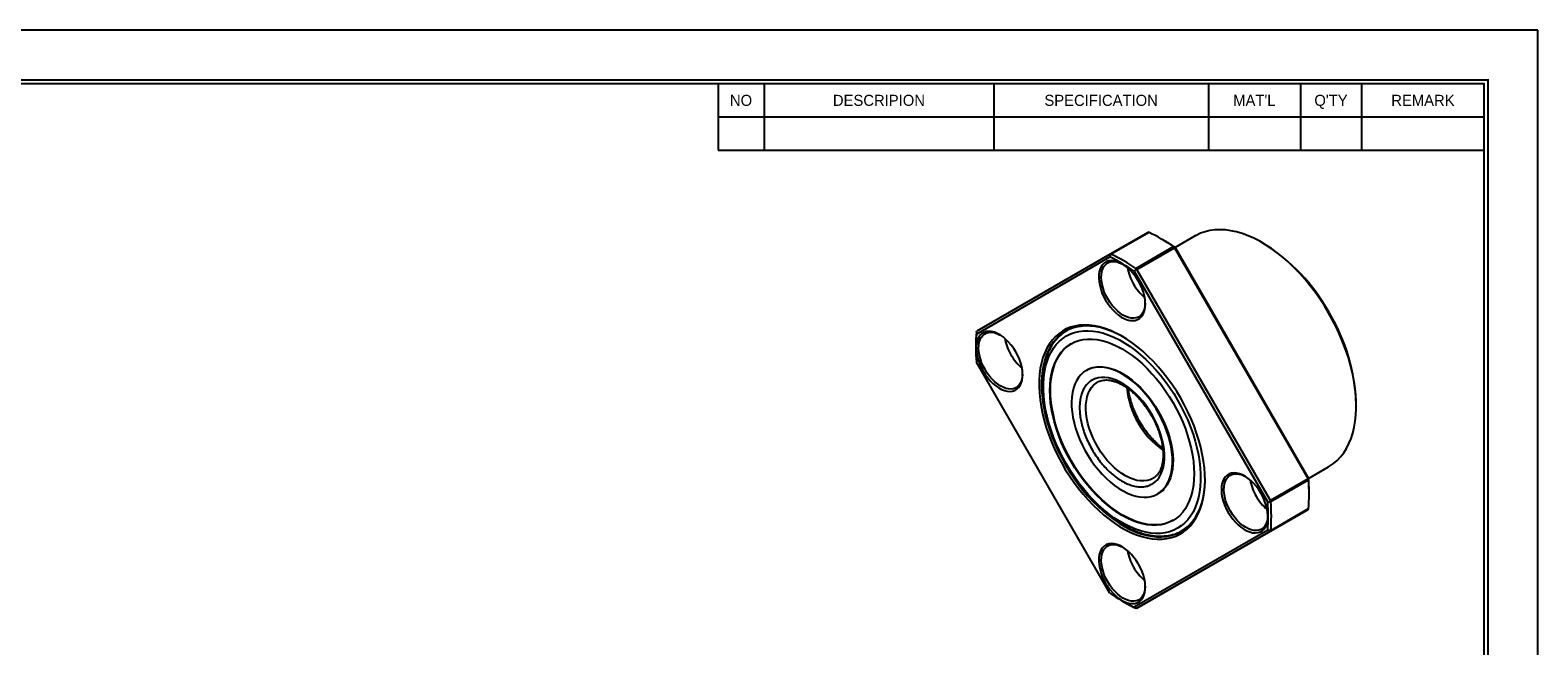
# Model space of a CAD drawing. Header units: millimetres. Extents: x 0 to 512, y 0 to 362.
# Tile 3 of 3: x 173 to 512, y 223 to 362. Entities that reach past the tile are written whole.
import ezdxf
from ezdxf.enums import TextEntityAlignment as Align

# ---------------------------------------------------------------- set-up
doc = ezdxf.new("R2010")
doc.units = ezdxf.units.MM
doc.layers.add('L1', color=7, linetype='CONTINUOUS')
doc.layers.add('OUTLINE', color=7, linetype='CONTINUOUS')

# ---------------------------------------------------------------- blocks, each defined once
blk = doc.blocks.new('표제란')
at = {"layer": 'L1', "color": 0}
for p, q in [((297, 210), (0, 210)), ((297, 0), (297, 210))]:
    blk.add_line(p, q, dxfattribs=at)
at = {"layer": 'L1'}
for p, q in [((190, 203), (190, 194.34)), ((196, 203), (196, 194.34)), ((226, 203), (226, 194.34)), ((254, 203), (254, 194.34)), ((266, 203), (266, 194.34)), ((274, 203), (274, 194.34)), ((190, 198.67), (290, 198.67)), ((190, 194.34), (290, 194.34))]:
    blk.add_line(p, q, dxfattribs=at)
at = {"layer": 'L1', "const_width": 0.25}
blk.add_lwpolyline([(290.5, 6.5), (290.5, 203.5), (10, 203.5), (10, 6.5)], close=True, dxfattribs=at)
at = {"layer": 'L1'}
blk.add_lwpolyline([(290, 7), (290, 203), (10.5, 203), (10.5, 7)], close=True, dxfattribs=at)
for s, p in [('NO', (193, 200.83)), ('DESCRIPION', (211, 200.83)), ('SPECIFICATION', (240, 200.83)), ("MAT'L", (260, 200.83)), ("Q'TY", (270, 200.83)), ('REMARK', (282, 200.83))]:
    blk.add_text(s, height=1.444, dxfattribs=at).set_placement(p, align=Align.MIDDLE_CENTER)
for tag, p in [('필렛', (179.25, 10.9)), ('모따기', (179.25, 8.3))]:
    blk.add_attdef(tag, text='', height=1.15, dxfattribs=at).set_placement(p, align=Align.MIDDLE_LEFT)
at = {"layer": 'OUTLINE', "ltscale": 0.5}
for tag, p, height in [('TITLE', (237.17, 24.41), 2.5), ('도번', (251.18, 15.64), 2.5), ('SCALE', (253.78, 9.55), 1.2), ('DATE', (277.02, 9.51), 1.2)]:
    blk.add_attdef(tag, p, '', height=height, dxfattribs=at)

msp = doc.modelspace()

# ---------------------------------------------------------------- linework, layer by layer
at = {"layer": 'OUTLINE'}
for p, q in [((424.1122, 316.3458), (415.6269, 311.4473)), ((424.3327, 316.3366), (415.8475, 311.4382)), ((424.2639, 316.3653), (424.1122, 316.3458)), ((434.7242, 315.5411), (430.2005, 312.9297)), ((421.373, 308.2484), (429.8582, 313.1468)), ((421.5936, 308.0029), (430.0789, 312.9013)), ((427.4544, 314.6673), (427.1008, 314.8714)), ((430.0789, 312.9013), (430.0106, 313.0478)), ((430.0789, 312.9013), (460.1122, 260.8821)), ((430.1824, 312.961), (460.2157, 260.9419)), ((450.0799, 313.8498), (449.7264, 314.0539)), ((385.4901, 293.4668), (415.5233, 310.8102)), ((415.6269, 311.4473), (385.5936, 294.1038)), ((415.6952, 311.4187), (415.5233, 310.8102)), ((415.6269, 311.4473), (415.6952, 311.4187)), ((421.4419, 308.1012), (420.9901, 307.6543)), ((420.9901, 307.6543), (451.0233, 255.6352)), ((421.4419, 308.1012), (421.5936, 308.0029)), ((451.6269, 255.9836), (421.5936, 308.0029)), ((385.5008, 293.9822), (385.4901, 293.4668)), ((385.5008, 293.9822), (385.5936, 294.1038)), ((385.3762, 290.7843), (385.3762, 290.3761)), ((415.5233, 235.1348), (385.4901, 287.1539)), ((410.3543, 285.3651), (410.2323, 285.2947)), ((410.7199, 285.5761), (411.3175, 285.8406)), ((412.7143, 282.6284), (412.7445, 282.6457)), ((470.9361, 277.3136), (470.9361, 277.7218)), ((460.2005, 260.9682), (464.7217, 263.5782)), ((425.3876, 261.0981), (425.2393, 260.9947)), ((427.6228, 258.3995), (426.7696, 257.7765)), ((460.1122, 260.8821), (451.6269, 255.9836)), ((460.2145, 260.5682), (451.7292, 255.6698)), ((460.2049, 260.7497), (460.1122, 260.8821)), ((460.3295, 257.3115), (460.3295, 257.7197)), ((426.281, 257.4945), (426.403, 257.5649)), ((451.0233, 255.6352), (451.6362, 255.8031)), ((451.6362, 255.8031), (451.6269, 255.9836)), ((460.1122, 253.992), (430.0789, 236.6485)), ((451.6269, 249.0935), (460.1122, 253.992)), ((451.7292, 249.2892), (460.2145, 254.1876)), ((460.1122, 253.992), (460.2049, 254.1136)), ((451.0233, 249.3224), (420.9901, 231.979)), ((421.5936, 231.75), (451.6269, 249.0935)), ((451.6362, 249.167), (451.0233, 249.3224)), ((451.6269, 249.0935), (451.6362, 249.167)), ((430.0789, 236.6485), (421.5936, 231.75)), ((418.2514, 233.4285), (418.6049, 233.2244)), ((421.4419, 231.7305), (420.9901, 231.979)), ((421.5936, 231.75), (421.4419, 231.7305))]:
    msp.add_line(p, q, dxfattribs=at)
at = {"layer": 'OUTLINE', "flags": 128}
for points in [[(464.7229, 298.2218), (463.7614, 299.8203), (462.7455, 301.379), (461.6792, 302.8921), (460.5667, 304.3535), (459.4123, 305.7577), (458.2203, 307.0993), (456.9955, 308.373), (455.7425, 309.5739), (454.4663, 310.6974), (453.1717, 311.7391), (451.8637, 312.695), (450.5475, 313.5614), (449.2281, 314.3349), (447.9106, 315.0126), (446.6001, 315.5918), (445.3017, 316.0703), (444.0204, 316.4462), (442.7612, 316.7181), (441.5289, 316.885), (440.3282, 316.9461), (439.164, 316.9012), (438.0406, 316.7506), (436.9624, 316.4948), (435.9335, 316.1348), (434.958, 315.672), (434.7242, 315.5411)], [(421.9566, 305.3763), (421.4637, 306.1626), (420.9202, 306.9029), (420.3348, 307.5854), (419.7165, 308.1993), (419.0752, 308.7351), (418.421, 309.1841), (417.7643, 309.5394), (417.1152, 309.7954), (416.4842, 309.948), (415.8812, 309.9948), (415.3156, 309.935), (414.7964, 309.7697), (414.3317, 309.5014), (413.929, 309.1343), (413.5945, 308.6743), (413.3335, 308.1285), (413.1502, 307.5057), (413.0474, 306.8156), (413.0267, 306.0691), (413.0886, 305.2779), (413.2319, 304.4546), (413.4545, 303.6122), (413.7528, 302.7639), (414.1222, 301.9231), (414.5567, 301.103), (415.0496, 300.3167), (415.5931, 299.5764), (416.1786, 298.894), (416.7969, 298.28), (417.4381, 297.7443), (418.0923, 297.2952), (418.7491, 296.9399), (419.3981, 296.6839), (420.0291, 296.5314), (420.6322, 296.4846), (421.1978, 296.5443), (421.717, 296.7097), (422.1816, 296.978), (422.5844, 297.3451), (422.9189, 297.8051), (423.1798, 298.3508), (423.3632, 298.9737), (423.466, 299.6638), (423.4866, 300.4103), (423.4248, 301.2014), (423.2814, 302.0247), (423.0588, 302.8671), (422.7605, 303.7154), (422.3912, 304.5563), (421.9566, 305.3763)], [(415.0394, 301.3817), (414.6206, 302.1736), (414.2661, 302.9855), (413.9818, 303.8044), (413.7723, 304.6166), (413.6411, 305.409), (413.5903, 306.1684), (413.6208, 306.8823), (413.7321, 307.5392), (413.9223, 308.1281), (414.1883, 308.6394), (414.5257, 309.0648), (414.9291, 309.3972), (415.3917, 309.6312), (415.906, 309.7628), (416.4636, 309.7901), (417.0552, 309.7125), (417.6712, 309.5313), (418.3015, 309.2494), (418.4008, 309.1965)], [(423.4872, 300.3856), (423.4835, 300.274), (423.4125, 299.5872), (423.2614, 298.9631), (423.0329, 298.4118), (422.7305, 297.9425), (422.3593, 297.5628), (421.9255, 297.2791), (421.436, 297.0959), (420.8989, 297.0162), (420.3231, 297.0414), (419.7181, 297.1711), (419.0936, 297.4031), (418.4601, 297.7337), (417.8279, 298.1573), (417.2073, 298.667), (416.6087, 299.2545), (416.0417, 299.9101), (415.5157, 300.6231), (415.0394, 301.3817)], [(431.4567, 279.0173), (430.5554, 280.5116), (429.6004, 281.9661), (428.5958, 283.3744), (427.5459, 284.7303), (426.4554, 286.0279), (425.3291, 287.2615), (424.1719, 288.4257), (422.9888, 289.5154), (421.785, 290.5259), (420.5657, 291.4527), (419.3364, 292.2919), (418.1023, 293.0396), (416.869, 293.6927), (415.6417, 294.2483), (414.4258, 294.704), (413.2267, 295.0577), (412.0495, 295.308), (410.8996, 295.4537), (409.7817, 295.4942), (408.701, 295.4293), (407.662, 295.2593), (406.6694, 294.985), (405.7274, 294.6075), (404.8402, 294.1285), (404.0117, 293.5501), (403.2455, 292.8748), (402.5449, 292.1056), (401.913, 291.2458), (401.3526, 290.2992), (400.8661, 289.27), (400.4556, 288.1626), (400.123, 286.9818), (399.8697, 285.7329), (399.6968, 284.4214), (399.605, 283.0528), (399.5948, 281.6333), (399.6662, 280.169), (399.8189, 278.6663), (400.0522, 277.1318), (400.3651, 275.5723), (400.7563, 273.9944), (401.2239, 272.4052), (401.7661, 270.8116), (402.3804, 269.2206), (403.064, 267.639), (403.8142, 266.0739), (404.6274, 264.532), (405.5003, 263.0201), (406.429, 261.5449), (407.4093, 260.1127), (408.4372, 258.7299), (409.5079, 257.4024), (410.6169, 256.1362), (411.7593, 254.9366), (412.9301, 253.809), (414.1242, 252.7583), (415.3364, 251.7891), (416.5614, 250.9057), (417.7937, 250.1118), (419.0281, 249.411), (420.2591, 248.8063), (421.4814, 248.3004), (422.6895, 247.8954), (423.8783, 247.5933), (425.0425, 247.3952), (426.177, 247.302), (427.2769, 247.3142), (428.3374, 247.4317), (429.3537, 247.654), (430.3216, 247.9801), (431.2366, 248.4086), (432.095, 248.9376), (432.8928, 249.5648), (433.6266, 250.2874), (434.2932, 251.1024), (434.8897, 252.006), (435.4134, 252.9945), (435.8621, 254.0634), (436.2339, 255.2081), (436.527, 256.4236), (436.7402, 257.7045), (436.8727, 259.0453), (436.9237, 260.4401), (436.8931, 261.8828), (436.7809, 263.3672), (436.5878, 264.8866), (436.3146, 266.4344), (435.9623, 268.004), (435.5327, 269.5883), (435.0275, 271.1806), (434.449, 272.7738), (433.7996, 274.361), (433.0823, 275.9352), (432.3002, 277.4896), (431.4567, 279.0173)], [(418.4017, 292.8669), (418.2323, 292.9623), (417.0052, 293.5996), (415.785, 294.1385), (414.577, 294.5765), (413.3867, 294.9117), (412.2195, 295.1426), (411.0805, 295.2681), (409.9748, 295.2878), (408.9073, 295.2015), (407.8829, 295.0095), (406.9061, 294.7129), (405.9812, 294.3128), (405.1124, 293.8111), (404.3036, 293.21), (403.5583, 292.5122), (402.88, 291.7208), (402.2716, 290.8394), (401.7359, 289.8718), (401.2752, 288.8225), (400.8916, 287.696), (400.5869, 286.4975), (400.3623, 285.2323), (400.2189, 283.9059), (400.1573, 282.5244), (400.1778, 281.094), (400.2804, 279.6209), (400.4645, 278.1119), (400.7293, 276.5735), (401.0737, 275.0128), (401.496, 273.4366), (401.9945, 271.8521), (402.5669, 270.2662), (403.2106, 268.6861), (403.9228, 267.1189), (404.7003, 265.5714), (405.5395, 264.0507), (406.4369, 262.5635), (407.3883, 261.1165), (408.3894, 259.7161), (409.436, 258.3686), (410.5232, 257.08), (411.6461, 255.8561), (412.7999, 254.7023), (413.9793, 253.6238), (415.1791, 252.6254), (416.3939, 251.7115), (417.6183, 250.8863), (418.8467, 250.1534), (420.0738, 249.5161), (421.2941, 248.9773), (422.5021, 248.5393), (423.6923, 248.2041), (424.8596, 247.9732), (425.9986, 247.8476), (427.1043, 247.828), (428.1717, 247.9143), (429.1962, 248.1062), (430.173, 248.4029), (431.0979, 248.8029), (431.9667, 249.3046), (432.7755, 249.9057), (433.5207, 250.6035), (434.1991, 251.3949), (434.8074, 252.2763), (435.3432, 253.2439), (435.8039, 254.2932), (436.1874, 255.4197), (436.4922, 256.6182), (436.7168, 257.8835), (436.8602, 259.2098), (436.9217, 260.5913), (436.9238, 260.7822)], [(464.7217, 263.5782), (464.9544, 263.7168), (465.8429, 264.3303), (466.669, 265.0415), (467.4295, 265.8475), (468.1215, 266.7453), (468.7424, 267.7313), (469.2897, 268.8018), (469.7612, 269.9526), (470.1553, 271.1792), (470.4703, 272.477), (470.705, 273.8408), (470.8586, 275.2655), (470.9304, 276.7455), (470.9201, 278.275), (470.8278, 279.8482), (470.6539, 281.459), (470.399, 283.1011), (470.0641, 284.7682), (469.6506, 286.4538), (469.1599, 288.1514), (468.594, 289.8545), (467.9551, 291.5565), (467.2457, 293.2507), (466.4685, 294.9307), (465.6265, 296.5898), (464.7229, 298.2218)], [(394.3795, 289.4512), (393.8866, 290.2375), (393.3431, 290.9778), (392.7576, 291.6602), (392.1393, 292.2742), (391.4981, 292.8099), (390.8439, 293.259), (390.1871, 293.6143), (389.5381, 293.8703), (388.9071, 294.0228), (388.304, 294.0696), (387.7384, 294.0099), (387.2192, 293.8445), (386.7545, 293.5762), (386.3518, 293.2092), (386.0173, 292.7491), (385.7563, 292.2034), (385.573, 291.5805), (385.4702, 290.8904), (385.4496, 290.1439), (385.5114, 289.3528), (385.6548, 288.5295), (385.8774, 287.6871), (386.1757, 286.8388), (386.545, 285.998), (386.9796, 285.1779), (387.4725, 284.3916), (388.0159, 283.6513), (388.6014, 282.9688), (389.2197, 282.3549), (389.861, 281.8192), (390.5152, 281.3701), (391.1719, 281.0148), (391.8209, 280.7588), (392.452, 280.6062), (393.055, 280.5595), (393.6206, 280.6192), (394.1398, 280.7845), (394.6045, 281.0529), (395.0072, 281.4199), (395.3417, 281.88), (395.6027, 282.4257), (395.786, 283.0485), (395.8888, 283.7387), (395.9094, 284.4852), (395.8476, 285.2763), (395.7043, 286.0996), (395.4817, 286.942), (395.1833, 287.7903), (394.814, 288.6311), (394.3795, 289.4512)], [(387.4623, 285.4566), (387.0434, 286.2484), (386.689, 287.0604), (386.4046, 287.8793), (386.1951, 288.6915), (386.0639, 289.4838), (386.0132, 290.2432), (386.0437, 290.9572), (386.1549, 291.614), (386.3451, 292.203), (386.6111, 292.7143), (386.9485, 293.1397), (387.3519, 293.4721), (387.8145, 293.706), (388.3289, 293.8377), (388.8864, 293.865), (389.4781, 293.7874), (390.0941, 293.6061), (390.7244, 293.3243), (390.8236, 293.2714)], [(430.7567, 249.7439), (429.8745, 249.3018), (428.9382, 248.9627), (427.952, 248.7282), (426.9207, 248.5993), (425.8489, 248.5767), (424.7418, 248.6605), (423.6044, 248.8504), (422.4421, 249.1453), (421.2603, 249.5439), (420.0645, 250.0445), (418.8602, 250.6445), (417.6531, 251.3414), (416.4489, 252.1317), (415.2531, 253.0118), (414.0712, 253.9777), (412.9089, 255.0247), (411.7715, 256.1481), (410.6644, 257.3426), (409.5927, 258.6025), (408.5613, 259.9222), (407.5752, 261.2953), (406.6388, 262.7155), (405.7567, 264.1761), (404.9328, 265.6705), (404.171, 267.1915), (403.4749, 268.7321), (402.8477, 270.2851), (402.2924, 271.8433), (401.8115, 273.3994), (401.4073, 274.9461), (401.0816, 276.4763), (400.836, 277.9828), (400.6717, 279.4586), (400.5893, 280.8968), (400.5893, 282.2907), (400.6717, 283.6338), (400.836, 284.9198), (401.0816, 286.1427), (401.4073, 287.2969), (401.8115, 288.377), (402.2924, 289.3778), (402.8477, 290.2948), (403.4749, 291.1237), (404.171, 291.8607), (404.9328, 292.5021), (405.7567, 293.0452), (406.6388, 293.4873), (407.5752, 293.8265), (408.5613, 294.061), (409.5927, 294.1899), (410.6644, 294.2124), (411.7715, 294.1286), (412.9089, 293.9388), (414.0712, 293.6439), (415.2531, 293.2452), (416.4489, 292.7447), (417.6531, 292.1446), (418.8602, 291.4478), (420.0645, 290.6575), (421.2603, 289.7773), (422.4421, 288.8115), (423.6044, 287.7644), (424.7418, 286.6411), (425.8489, 285.4466), (426.9207, 284.1866), (427.952, 282.867), (428.9382, 281.4939), (429.8745, 280.0737), (430.7567, 278.613), (431.5806, 277.1187), (432.3423, 275.5977), (433.0384, 274.0571), (433.6656, 272.5041), (434.2209, 270.9459), (434.7018, 269.3898), (435.1061, 267.843), (435.4317, 266.3128), (435.6773, 264.8063), (435.8417, 263.3306), (435.924, 261.8924), (435.924, 260.4985), (435.8417, 259.1554), (435.6773, 257.8694), (435.4317, 256.6464), (435.1061, 255.4923), (434.7018, 254.4122), (434.2209, 253.4113), (433.6656, 252.4943), (433.0384, 251.6654), (432.3423, 250.9285), (431.5806, 250.287), (430.7567, 249.7439)], [(406.7817, 264.7681), (405.9923, 266.2028), (405.2654, 267.664), (404.6047, 269.1443), (404.0136, 270.636), (403.4951, 272.1316), (403.0518, 273.6234), (402.6859, 275.1038), (402.3994, 276.5654), (402.1938, 278.0006), (402.0699, 279.4021), (402.0286, 280.7629), (402.0699, 282.0759), (402.1938, 283.3344), (402.3994, 284.5322), (402.6859, 285.6629), (403.0518, 286.721), (403.4951, 287.701), (404.0136, 288.5979), (404.6047, 289.4071), (405.2654, 290.1245), (405.9923, 290.7465), (406.7817, 291.2699), (407.6295, 291.692), (408.5315, 292.0106), (409.4831, 292.2242), (410.4794, 292.3317), (411.5153, 292.3325), (412.5855, 292.2265), (413.6847, 292.0145), (414.8071, 291.6973), (415.9472, 291.2767), (417.099, 290.7548), (418.2567, 290.1342), (419.4144, 289.4181), (420.5662, 288.6102), (421.7062, 287.7146), (422.8287, 286.7358), (423.9278, 285.6788), (424.9981, 284.549), (426.034, 283.3522), (427.0302, 282.0945), (427.9818, 280.7822), (428.8838, 279.4221), (429.7317, 278.0211), (430.5211, 276.5863), (431.2479, 275.1251), (431.9086, 273.6449), (432.4997, 272.1532), (433.0183, 270.6576), (433.4616, 269.1658), (433.8274, 267.6853), (434.1139, 266.2238), (434.3196, 264.7886), (434.4434, 263.387), (434.4848, 262.0263), (434.4434, 260.7133), (434.3196, 259.4547), (434.1139, 258.257), (433.8274, 257.1262), (433.4616, 256.0681), (433.0183, 255.0882), (432.4997, 254.1913), (431.9086, 253.3821), (431.2479, 252.6647), (430.5211, 252.0427), (429.7317, 251.5193), (428.8838, 251.0972), (427.9818, 250.7785), (427.0302, 250.5649), (426.034, 250.4575), (424.9981, 250.4567), (423.9278, 250.5626), (422.8287, 250.7747), (421.7062, 251.0919), (420.5662, 251.5125), (419.4144, 252.0344), (418.2567, 252.655), (417.099, 253.371), (415.9472, 254.179), (414.8071, 255.0746), (413.6847, 256.0534), (412.5855, 257.1104), (411.5153, 258.2402), (410.4794, 259.437), (409.4831, 260.6947), (408.5315, 262.007), (407.6295, 263.367), (406.7817, 264.7681)], [(406.9037, 264.8385), (406.1143, 266.2732), (405.3874, 267.7345), (404.7267, 269.2147), (404.1356, 270.7064), (403.6171, 272.202), (403.1737, 273.6938), (402.8079, 275.1742), (402.5214, 276.6358), (402.3157, 278.071), (402.1919, 279.4725), (402.1505, 280.8333), (402.1919, 282.1463), (402.3157, 283.4048), (402.5214, 284.6026), (402.8079, 285.7334), (403.1737, 286.7914), (403.6171, 287.7714), (404.1356, 288.6683), (404.7267, 289.4775), (405.3874, 290.1949), (406.1143, 290.8169), (406.8438, 291.3053)], [(395.9101, 284.4604), (395.9063, 284.3489), (395.8353, 283.6621), (395.6843, 283.0379), (395.4557, 282.4867), (395.1533, 282.0173), (394.7822, 281.6377), (394.3483, 281.3539), (393.8588, 281.1707), (393.3218, 281.0911), (392.746, 281.1163), (392.1409, 281.246), (391.5165, 281.478), (390.8829, 281.8085), (390.2507, 282.2321), (389.6302, 282.7419), (389.0315, 283.3294), (388.4645, 283.985), (387.9386, 284.698), (387.4623, 285.4566)], [(426.2817, 257.4949), (426.9333, 257.938), (427.5225, 258.478), (428.0449, 259.1111), (428.4967, 259.8327), (428.8748, 260.6376), (429.1764, 261.52), (429.3993, 262.4736), (429.5419, 263.4914), (429.6032, 264.5662), (429.5827, 265.6902), (429.4807, 266.8553), (429.2978, 268.0531), (429.0353, 269.2749), (428.6952, 270.512), (428.2798, 271.7555), (427.7923, 272.9964), (427.236, 274.2258), (426.615, 275.4347), (425.9339, 276.6146), (425.1974, 277.7568), (424.4109, 278.8532), (423.58, 279.8958), (422.7108, 280.8772), (421.8095, 281.7903), (420.8826, 282.6285), (419.9368, 283.3857), (418.9789, 284.0566), (418.0158, 284.6362), (417.0544, 285.1204), (416.1017, 285.5057), (415.1645, 285.7893), (414.2496, 285.9692), (413.3635, 286.0442), (412.5127, 286.0135), (411.7033, 285.8775), (410.9412, 285.6372), (410.2317, 285.2943), (409.58, 284.8512), (408.9909, 284.3112), (408.4685, 283.6781), (408.0166, 282.9565), (407.6386, 282.1515), (407.337, 281.2691), (407.1141, 280.3156), (406.9715, 279.2977), (406.9102, 278.223), (406.9306, 277.099), (407.0327, 275.9339), (407.2156, 274.7361), (407.4781, 273.5142), (407.8182, 272.2771), (408.2335, 271.0336), (408.7211, 269.7927), (409.2774, 268.5634), (409.8983, 267.3544), (410.5795, 266.1746), (411.316, 265.0324), (412.1025, 263.936), (412.9333, 262.8933), (413.8025, 261.9119), (414.7038, 260.9988), (415.6307, 260.1607), (416.5765, 259.4034), (417.5344, 258.7326), (418.4976, 258.153), (419.4589, 257.6688), (420.4117, 257.2835), (421.3489, 256.9998), (422.2638, 256.8199), (423.1498, 256.745), (424.0006, 256.7757), (424.81, 256.9116), (425.5722, 257.1519), (426.2817, 257.4949)], [(410.3543, 285.3651), (410.7015, 285.5489), (411.438, 285.8408), (412.2245, 286.0291), (413.0553, 286.1124), (413.9245, 286.0903), (414.8258, 285.9628), (415.7527, 285.7308), (416.6985, 285.396), (417.6564, 284.9608), (418.6195, 284.4285), (419.5809, 283.8027), (420.5336, 283.088), (421.4708, 282.2896), (422.3858, 281.4132), (423.2718, 280.4651), (424.1226, 279.4521), (424.932, 278.3816), (425.6942, 277.2613), (426.4037, 276.0992), (427.0553, 274.9038), (427.6444, 273.6835), (428.1668, 272.4473), (428.6187, 271.204), (428.9968, 269.9625), (429.2983, 268.7319), (429.5212, 267.521), (429.6639, 266.3385), (429.7252, 265.193), (429.7047, 264.0926), (429.6027, 263.0453), (429.4197, 262.0588), (429.1573, 261.1399), (428.8171, 260.2955), (428.4018, 259.5316), (427.9142, 258.8536), (427.358, 258.2665), (426.737, 257.7745), (426.403, 257.5649)], [(425.3174, 261.0393), (425.2138, 260.9775), (424.5814, 260.6797), (423.8966, 260.4857), (423.1657, 260.3974), (422.3955, 260.4156), (421.5934, 260.5402), (420.7666, 260.7698), (419.9231, 261.1025), (419.0706, 261.5351), (418.2171, 262.0636), (417.3705, 262.683), (416.5389, 263.3875), (415.7299, 264.1706), (414.951, 265.025), (414.2097, 265.9427), (413.5127, 266.915), (412.8666, 267.933), (412.2775, 268.9872), (411.7508, 270.0676), (411.2914, 271.1642), (410.9036, 272.2668), (410.5912, 273.3651), (410.3569, 274.4487), (410.2029, 275.5077), (410.1308, 276.5321), (410.1411, 277.5123), (410.2338, 278.4392), (410.408, 279.3042), (410.6621, 280.0991), (410.9937, 280.8165), (411.3997, 281.4498), (411.8763, 281.993), (412.4191, 282.4411), (412.7143, 282.6284)], [(425.0067, 259.7032), (425.6007, 260.1128), (426.1321, 260.6186), (426.5962, 261.2163), (426.9892, 261.9008), (427.3078, 262.6664), (427.5491, 263.5064), (427.7111, 264.4137), (427.7924, 265.3806), (427.7924, 266.3988), (427.7111, 267.4596), (427.5491, 268.554), (427.3078, 269.6726), (426.9892, 270.8059), (426.5962, 271.9443), (426.1321, 273.0779), (425.6007, 274.1972), (425.0067, 275.2925), (424.3551, 276.3547), (423.6514, 277.3744), (422.9018, 278.3432), (422.1125, 279.2527), (421.2903, 280.0952), (420.4422, 280.8634), (419.5755, 281.5508), (418.6975, 282.1516), (417.8158, 282.6606), (416.9378, 283.0735), (416.0711, 283.3868), (415.2231, 283.5977), (414.4009, 283.7045), (413.6116, 283.7063), (412.8619, 283.6031), (412.1583, 283.3957), (411.5067, 283.0859)], [(429.7916, 251.5542), (429.0058, 251.1676), (428.1038, 250.849), (427.1522, 250.6354), (426.156, 250.5279), (425.12, 250.5271), (424.0498, 250.633), (422.9506, 250.8451), (421.8282, 251.1623), (420.6882, 251.5829), (419.5364, 252.1048), (418.3787, 252.7254), (417.221, 253.4415), (416.0692, 254.2494), (414.9291, 255.145), (413.8067, 256.1238), (412.7075, 257.1808), (411.6373, 258.3106), (410.6013, 259.5074), (409.6051, 260.7651), (408.6535, 262.0774), (407.7515, 263.4375), (406.9037, 264.8385)], [(449.5338, 257.6112), (449.0409, 258.3976), (448.4974, 259.1378), (447.9119, 259.8203), (447.2937, 260.4343), (446.6524, 260.97), (445.9982, 261.4191), (445.3414, 261.7744), (444.6924, 262.0303), (444.0614, 262.1829), (443.4583, 262.2297), (442.8927, 262.17), (442.3735, 262.0046), (441.9089, 261.7363), (441.5061, 261.3692), (441.1716, 260.9092), (440.9107, 260.3635), (440.7273, 259.7406), (440.6246, 259.0505), (440.6039, 258.304), (440.6658, 257.5129), (440.8091, 256.6896), (441.0317, 255.8472), (441.33, 254.9989), (441.6993, 254.158), (442.1339, 253.338), (442.6268, 252.5517), (443.1703, 251.8114), (443.7558, 251.1289), (444.374, 250.515), (445.0153, 249.9792), (445.6695, 249.5302), (446.3263, 249.1749), (446.9753, 248.9189), (447.6063, 248.7663), (448.2093, 248.7195), (448.7749, 248.7793), (449.2942, 248.9446), (449.7588, 249.2129), (450.1615, 249.58), (450.496, 250.04), (450.757, 250.5858), (450.9403, 251.2086), (451.0431, 251.8987), (451.0638, 252.6452), (451.0019, 253.4364), (450.8586, 254.2597), (450.636, 255.1021), (450.3377, 255.9504), (449.9683, 256.7912), (449.5338, 257.6112)], [(442.6166, 253.6167), (442.1978, 254.4085), (441.8433, 255.2205), (441.559, 256.0393), (441.3495, 256.8516), (441.2183, 257.6439), (441.1675, 258.4033), (441.198, 259.1173), (441.3092, 259.7741), (441.4994, 260.3631), (441.7654, 260.8744), (442.1029, 261.2998), (442.5062, 261.6321), (442.9689, 261.8661), (443.4832, 261.9978), (444.0407, 262.0251), (444.6324, 261.9474), (445.2484, 261.7662), (445.8787, 261.4844), (445.9383, 261.4529)], [(451.0644, 252.6205), (451.0606, 252.509), (450.9896, 251.8222), (450.8386, 251.198), (450.61, 250.6467), (450.3077, 250.1774), (449.9365, 249.7978), (449.5026, 249.514), (449.0131, 249.3308), (448.4761, 249.2512), (447.9003, 249.2764), (447.2952, 249.4061), (446.6708, 249.6381), (446.0373, 249.9686), (445.405, 250.3922), (444.7845, 250.902), (444.1858, 251.4895), (443.6189, 252.1451), (443.0929, 252.8581), (442.6166, 253.6167)], [(421.9566, 241.6861), (421.4637, 242.4725), (420.9202, 243.2127), (420.3348, 243.8952), (419.7165, 244.5091), (419.0752, 245.0449), (418.421, 245.4939), (417.7643, 245.8493), (417.1152, 246.1052), (416.4842, 246.2578), (415.8812, 246.3046), (415.3156, 246.2448), (414.7964, 246.0795), (414.3317, 245.8112), (413.929, 245.4441), (413.5945, 244.9841), (413.3335, 244.4383), (413.1502, 243.8155), (413.0474, 243.1254), (413.0267, 242.3789), (413.0886, 241.5877), (413.2319, 240.7645), (413.4545, 239.922), (413.7528, 239.0737), (414.1222, 238.2329), (414.5567, 237.4129), (415.0496, 236.6265), (415.5931, 235.8863), (416.1786, 235.2038), (416.7969, 234.5898), (417.4381, 234.0541), (418.0923, 233.605), (418.7491, 233.2497), (419.3981, 232.9938), (420.0291, 232.8412), (420.6322, 232.7944), (421.1978, 232.8542), (421.717, 233.0195), (422.1816, 233.2878), (422.5844, 233.6549), (422.9189, 234.1149), (423.1798, 234.6606), (423.3632, 235.2835), (423.466, 235.9736), (423.4866, 236.7201), (423.4248, 237.5112), (423.2814, 238.3345), (423.0588, 239.177), (422.7605, 240.0253), (422.3912, 240.8661), (421.9566, 241.6861)], [(415.0394, 237.6916), (414.6206, 238.4834), (414.2661, 239.2954), (413.9818, 240.1142), (413.7723, 240.9265), (413.6411, 241.7188), (413.5903, 242.4782), (413.6208, 243.1922), (413.7321, 243.849), (413.9223, 244.4379), (414.1883, 244.9493), (414.5257, 245.3746), (414.9291, 245.707), (415.3917, 245.941), (415.906, 246.0727), (416.4636, 246.0999), (417.0552, 246.0223), (417.6712, 245.8411), (418.3015, 245.5593), (418.4008, 245.5063)], [(423.4872, 236.6954), (423.4835, 236.5839), (423.4125, 235.897), (423.2614, 235.2729), (423.0329, 234.7216), (422.7305, 234.2523), (422.3593, 233.8726), (421.9255, 233.5889), (421.436, 233.4057), (420.8989, 233.326), (420.3231, 233.3513), (419.7181, 233.4809), (419.0936, 233.713), (418.4601, 234.0435), (417.8279, 234.4671), (417.2073, 234.9768), (416.6087, 235.5643), (416.0417, 236.22), (415.5157, 236.9329), (415.0394, 237.6916)]]:
    msp.add_lwpolyline(points, dxfattribs=at)
at = {"layer": 'OUTLINE'}
for centre, radius, start, end in [((405.0209, 276.5033), 44.2677, 55.870228, 64.135148), ((404.1282, 274.339), 46.5884, 55.996534, 59.954589), ((427.7972, 277.9748), 42.2319, 28.740221, 58.15474), ((396.417, 271.4007), 43.7968, 55.870171, 64.135206), ((396.5358, 271.605), 44.2677, 55.870218, 64.135151), ((430.1613, 310.2376), 10.8292, 189.766616, 210.575502), ((430.3436, 310.1106), 10.9234, 209.515676, 230.137143), ((428.4897, 276.2958), 42.4704, 1.924048, 31.176196), ((426.9511, 290.8174), 41.5749, 175.736591, 180.045624), ((429.1836, 290.3103), 43.8074, 175.868154, 184.131846), ((402.5841, 294.3124), 10.8292, 189.766616, 210.575502), ((402.7664, 294.1855), 10.9234, 209.515676, 230.137143), ((438.8521, 283.2844), 19.5992, 185.566454, 234.449314), ((457.7384, 262.4725), 10.8292, 189.766616, 210.575502), ((416.051, 257.3779), 44.2785, 355.868211, 4.131789), ((414.0436, 257.6979), 46.2859, 0.026991, 4.018875), ((457.9207, 262.3456), 10.9234, 209.515676, 230.137143), ((407.3297, 252.4788), 43.8074, 355.868154, 4.131846), ((407.5658, 252.4795), 44.2785, 355.86821, 4.13179), ((430.1613, 246.5474), 10.8292, 189.766616, 210.575502), ((430.3436, 246.4204), 10.9234, 209.515676, 230.137143), ((440.0964, 271.3884), 43.7968, 235.870171, 244.135205), ((439.5616, 269.4702), 41.8682, 239.964212, 244.251218)]:
    msp.add_arc(centre, radius, start, end, dxfattribs=at)
for centre, major_axis, ratio, start_param, end_param in [((-1107770.5847, -638970.3076), (1108224.284, 639262.1417), 0.0059967, 0.00391695, 0.00393795), ((-1111125.0219, -640905.2632), (1111578.7213, 641197.0973), 0.00598765, 6.27925794, 6.27927891)]:
    msp.add_ellipse(centre, major_axis=major_axis, ratio=ratio, start_param=start_param, end_param=end_param, dxfattribs=at)
for points in [[(424.3327, 316.3366), (424.3099, 316.3462), (424.2869, 316.3558), (424.2639, 316.3653)], [(430.0106, 313.0478), (429.9598, 313.0809), (429.909, 313.1139), (429.8582, 313.1468)], [(415.6952, 311.4187), (415.7459, 311.4252), (415.7967, 311.4316), (415.8475, 311.4382)], [(421.373, 308.2484), (421.3959, 308.1993), (421.4188, 308.1503), (421.4419, 308.1012)], [(385.4913, 293.9082), (385.4944, 293.9328), (385.4976, 293.9575), (385.5008, 293.9822)], [(460.2145, 260.5682), (460.2113, 260.6287), (460.2081, 260.6892), (460.2049, 260.7497)], [(451.6362, 255.8031), (451.6672, 255.7586), (451.6982, 255.7142), (451.7292, 255.6698)], [(460.2049, 254.1136), (460.2081, 254.1383), (460.2113, 254.163), (460.2145, 254.1876)], [(451.7292, 249.2892), (451.6982, 249.2485), (451.6672, 249.2077), (451.6362, 249.167)], [(421.4419, 231.7305), (421.4188, 231.7401), (421.3959, 231.7496), (421.373, 231.7592)]]:
    msp.add_open_spline(points, degree=3, dxfattribs=at)
for points, knots in [([(405.9645, 294.3198), (405.6858, 294.1474), (405.1282, 293.8025), (404.3616, 293.1742), (403.6504, 292.4681), (403.0016, 291.6787), (402.4164, 290.8104), (401.8974, 289.8654), (401.4469, 288.8471), (401.0671, 287.7593), (400.76, 286.6065), (400.5269, 285.3937), (400.3689, 284.1262), (400.2866, 282.8096), (400.2799, 281.4497), (400.3488, 280.0521), (400.4924, 278.6226), (400.71, 277.167), (401.0004, 275.6909), (401.3622, 274.2003), (401.7936, 272.7008), (402.293, 271.1982), (402.8581, 269.6984), (403.4867, 268.2073), (404.1762, 266.7304), (404.9238, 265.2737), (405.7266, 263.8427), (406.5814, 262.443), (407.485, 261.0801), (408.4339, 259.7594), (409.4243, 258.486), (410.4525, 257.265), (411.5147, 256.1011), (412.6068, 254.999), (413.7248, 253.9631), (414.8646, 252.9976), (416.0218, 252.1065), (417.1922, 251.2935), (418.3716, 250.5621), (419.5555, 249.9157), (420.7394, 249.3572), (421.9187, 248.8895), (423.0884, 248.5151), (424.2437, 248.236), (425.3793, 248.0541), (426.4898, 247.9702), (427.5698, 247.9849), (428.6144, 248.0971), (429.6171, 248.3081), (430.5687, 248.6039), (431.16, 248.8779), (431.4502, 249.0123)], [0, 0, 0, 0, 0.01978938, 0.03958973, 0.0594231, 0.07933106, 0.0993432, 0.11947415, 0.13972376, 0.16008005, 0.18052376, 0.20103295, 0.22158657, 0.24216668, 0.26275926, 0.28335266, 0.30393998, 0.3245178, 0.34508446, 0.36563957, 0.38618355, 0.40671741, 0.42724251, 0.44776042, 0.46827286, 0.48878163, 0.50928858, 0.52979557, 0.55030408, 0.57081579, 0.59133261, 0.61185643, 0.63238911, 0.65293245, 0.67348809, 0.69405744, 0.7146415, 0.73524062, 0.75585419, 0.77648015, 0.79711441, 0.81774784, 0.83836792, 0.85895856, 0.87949935, 0.89996678, 0.920337, 0.94059019, 0.96071583, 0.98071736, 1, 1, 1, 1]), ([(411.5067, 283.0859), (411.2002, 282.8791), (410.5875, 282.4657), (409.9094, 281.6185), (409.3932, 280.673), (409.0237, 279.6325), (408.8182, 278.6099), (408.7276, 277.6889), (408.7028, 276.9325), (408.7296, 275.9855), (408.8471, 274.8307), (409.11, 273.4339), (409.5035, 271.9813), (410.0386, 270.4768), (410.7017, 268.9704), (411.4895, 267.4865), (412.3806, 266.0625), (413.3538, 264.7349), (414.389, 263.5194), (415.4503, 262.4523), (416.5284, 261.5265), (417.4698, 260.8473), (418.2765, 260.3507), (418.9439, 259.994), (419.7867, 259.6122), (420.7751, 259.2788), (421.8604, 259.0795), (422.7356, 259.0566), (423.4335, 259.133), (423.9889, 259.2594), (424.5176, 259.4432), (424.8434, 259.6164), (425.0067, 259.7032)], [0, 0, 0, 0, 0.04516439, 0.09030799, 0.12633763, 0.16452324, 0.20479739, 0.22708386, 0.24931023, 0.27158584, 0.30781275, 0.34402748, 0.38242651, 0.42081335, 0.46039876, 0.49997161, 0.53955701, 0.57912986, 0.61752889, 0.65591573, 0.69214264, 0.72835738, 0.75064384, 0.77287022, 0.79514582, 0.83543061, 0.87361807, 0.90963524, 0.93228193, 0.95481534, 0.97734989, 1, 1, 1, 1]), ([(412.7424, 282.6386), (412.8992, 282.7208), (413.2331, 282.896), (413.8059, 283.0547), (414.4428, 283.1361), (415.1172, 283.1238), (415.8212, 283.0221), (416.5508, 282.8319), (417.3016, 282.5545), (418.0685, 282.1911), (418.8455, 281.7434), (419.6258, 281.2141), (420.4026, 280.6068), (421.169, 279.9258), (421.9181, 279.1762), (422.6431, 278.3642), (423.3375, 277.4961), (423.995, 276.5794), (424.6098, 275.6218), (425.1766, 274.6313), (425.6903, 273.6165), (426.1467, 272.5863), (426.542, 271.5497), (426.873, 270.5158), (427.1373, 269.4936), (427.3333, 268.4922), (427.46, 267.5206), (427.5173, 266.5874), (427.506, 265.7007), (427.4276, 264.8681), (427.2846, 264.0964), (427.0801, 263.3913), (426.8174, 262.7574), (426.5002, 262.196), (426.1278, 261.7123), (425.7589, 261.3415), (425.4937, 261.1677), (425.3876, 261.0981)], [0, 0, 0, 0, 0.0277766, 0.05917158, 0.08989883, 0.11980264, 0.14905421, 0.17788913, 0.20649623, 0.23500229, 0.26348413, 0.29197384, 0.32049898, 0.349071, 0.37769165, 0.40635704, 0.43506015, 0.46379231, 0.49254403, 0.5213054, 0.55006613, 0.57881291, 0.60753555, 0.63622392, 0.66486823, 0.69345958, 0.72199092, 0.75045884, 0.7788664, 0.80722781, 0.83557335, 0.86394218, 0.89242044, 0.92114314, 0.95030058, 0.98011679, 1, 1, 1, 1]), ([(427.4167, 267.7703), (427.1696, 267.9595), (426.6631, 268.3475), (425.9096, 269.0266), (425.1616, 269.7784), (424.4381, 270.5941), (423.7456, 271.4649), (423.0903, 272.384), (422.6067, 273.142), (422.2416, 273.7608), (421.8906, 274.3878), (421.4562, 275.24), (420.9966, 276.2694), (420.598, 277.3059), (420.263, 278.3404), (419.9966, 279.3627), (419.8043, 280.3018), (419.7338, 280.8826), (419.7025, 281.1407)], [0, 0, 0, 0, 0.06477274, 0.13282327, 0.20098938, 0.26926127, 0.33762195, 0.40605062, 0.47452458, 0.4998241, 0.5355827, 0.60405973, 0.67252251, 0.74092913, 0.80925544, 0.87747807, 0.94557563, 1, 1, 1, 1]), ([(431.4502, 249.0123), (431.4596, 249.0164), (431.6381, 249.0939), (431.8054, 249.1926), (431.9639, 249.2862)], [0, 0, 0, 0, 0.05241378, 1, 1, 1, 1])]:
    msp.add_open_spline(points, degree=3, knots=knots, dxfattribs=at)

# ---------------------------------------------------------------- block references
at = {"layer": 'OUTLINE', "xscale": 1.72316024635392, "yscale": 1.72316024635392, "zscale": 1.72316024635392}
msp.add_blockref('표제란', (0, 0), dxfattribs=at)

doc.saveas('drawing.dxf')
